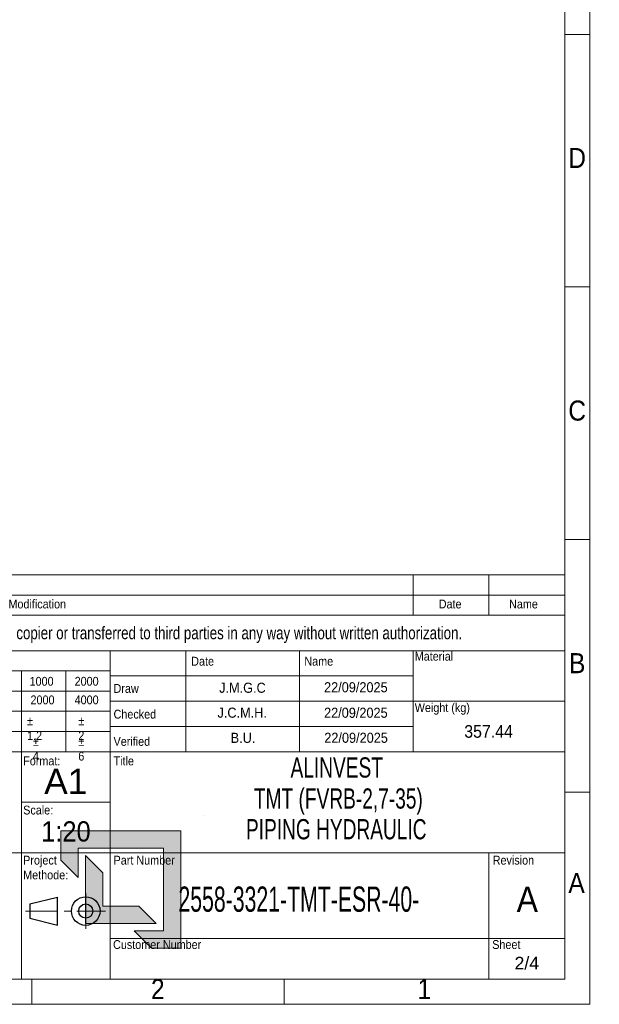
# Paper-space layout 'Hoja2' of a CAD drawing. Header units: millimetres. Extents: x 300 to 16757, y 100 to 11782.
# Tile 15 of 17: x 14462 to 16757, y 100 to 3998. Entities that reach past the tile are written whole.
import ezdxf

# ---------------------------------------------------------------- set-up
doc = ezdxf.new("R2010")
doc.units = ezdxf.units.MM
for name, pattern in [('SLD-Centrada-simple', [10.16, 6.35, -1.27, 1.27, -1.27]), ('SLD-Centrada-trazos-largos', [19.05, 15.24, -1.27, 1.27, -1.27]), ('SLD-Continua', [0])]:
    doc.linetypes.add(name, pattern=pattern)
doc.layers.add('SLD-0', color=179, linetype='SLD-Continua')
doc.styles.add('SLDTEXTSTYLE0', font='ARIAL.TTF')
doc.styles.add('SLDTEXTSTYLE1', font='ARIAL.TTF', dxfattribs={"width": 0.9})
doc.styles.add('SLDTEXTSTYLE2', font='ARIALN.TTF', dxfattribs={"width": 0.825949})
doc.styles.add('SLDTEXTSTYLE3', font='GOTHIC.TTF', dxfattribs={"width": 0.913})
doc.styles.add('SLDTEXTSTYLE4', font='ARIALN.TTF', dxfattribs={"width": 0.917722})
doc.styles.add('SLDTEXTSTYLE5', font='ARIALN.TTF', dxfattribs={"width": 0.734177})

# ---------------------------------------------------------------- blocks, each defined once
blk = doc.blocks.new('Bloque2')
at = {"linetype": 'Continuous', "ltscale": 30}
for points in [[(2080.1, 540.7), (1604.6, 540.7), (1604.6, 424.4), (1673.3, 355.7), (1673.3, 472), (2011.5, 472), (2011.5, 144.4), (1895.2, 144.4), (1963.9, 75.7), (2080.1, 75.7)], [(1771.3, 373.9), (1702.6, 442.6), (1702.6, 173.7), (1982.1, 173.7), (1913.4, 242.4), (1771.3, 242.4)]]:
    blk.add_hatch(color=7, dxfattribs=at).paths.add_polyline_path(points, flags=0)
at = {"color": 7, "linetype": 'SLD-Continua', "lineweight": 18, "ltscale": 30}
for p, q in [((2175, 600), (2175.1, 600)), ((1604.6, 424.4), (1604.6, 540.7)), ((1604.6, 540.7), (2080.1, 540.7)), ((2080.1, 540.7), (2080.1, 75.7)), ((2011.5, 472), (1673.3, 472)), ((1673.3, 472), (1673.3, 355.7)), ((2011.5, 144.4), (2011.5, 472)), ((1702.6, 173.7), (1702.6, 442.6)), ((1702.6, 442.6), (1771.3, 373.9)), ((1673.3, 355.7), (1604.6, 424.4)), ((1771.3, 373.9), (1771.3, 242.4)), ((1771.3, 242.4), (1913.4, 242.4)), ((1913.4, 242.4), (1982.1, 173.7)), ((1982.1, 173.7), (1702.6, 173.7)), ((1963.9, 75.7), (1895.2, 144.4)), ((1895.2, 144.4), (2011.5, 144.4)), ((2080.1, 75.7), (1963.9, 75.7))]:
    blk.add_line(p, q, dxfattribs=at)

psp = doc.layouts.new('Hoja2')

# ---------------------------------------------------------------- linework, layer by layer
at = {"color": 7, "linetype": 'SLD-Continua', "lineweight": 18, "ltscale": 20}
for p, q in [((16720, 11780), (16720, 100)), ((16620, 11680), (16620, 200)), ((16620, 3940), (16720, 3940)), ((16620, 2940), (16720, 2940)), ((16620, 1940), (16720, 1940)), ((13020, 1800), (16620, 1800)), ((16020, 1800), (16020, 1640)), ((16320, 1800), (16320, 1640)), ((16620, 1800), (16620, 200)), ((13020, 1720), (16620, 1720)), ((13020, 1640), (16620, 1640)), ((13020, 1500), (16620, 1500)), ((14820, 1500), (14820, 200)), ((15120, 1500), (15120, 1100)), ((15570, 1500), (15570, 1100)), ((16020, 1500), (16020, 1400)), ((13020, 1420), (14820, 1420)), ((14470, 1100), (14470, 1420)), ((14645, 1100), (14645, 1420)), ((16020, 1400), (14820, 1400)), ((16020, 1400), (16020, 1300)), ((13020, 1340), (14820, 1340)), ((16020, 1300), (14820, 1300)), ((16020, 1300), (16020, 1200)), ((16020, 1300), (16620, 1300)), ((13020, 1260), (14820, 1260)), ((13020, 1180), (14820, 1180)), ((16020, 1200), (14820, 1200)), ((16020, 1200), (16020, 1100)), ((14295, 1100), (14470, 1100)), ((14470, 1100), (14645, 1100)), ((14470, 1100), (14470, 700)), ((14645, 1100), (14820, 1100)), ((14820, 1100), (15120, 1100)), ((15120, 1100), (15570, 1100)), ((15570, 1100), (16020, 1100)), ((16020, 1100), (16620, 1100)), ((16620, 940), (16720, 940)), ((14470, 900), (14820, 900)), ((13020, 700), (14820, 700)), ((14470, 700), (14470, 200)), ((14820, 700), (16620, 700)), ((16320, 700), (16320, 200)), ((14820, 360), (16620, 360)), ((16620, 200), (400, 200)), ((13020, 200), (16620, 200)), ((14510, 200), (14510, 100)), ((15510, 200), (15510, 100)), ((16720, 100), (300, 100))]:
    psp.add_line(p, q, dxfattribs=at)
at = {"color": 7, "linetype": 'SLD-Continua', "lineweight": 25, "ltscale": 20}
for p, q in [((14502.121, 497.848), (14611.819, 524.442)), ((14611.819, 413.793), (14611.819, 524.442)), ((14502.121, 497.848), (14502.121, 440.387)), ((14502.121, 440.387), (14611.819, 413.793))]:
    psp.add_line(p, q, dxfattribs=at)
at = {"color": 7, "linetype": 'SLD-Centrada-trazos-largos', "lineweight": 18, "ltscale": 20}
psp.add_line((14723.893, 540.113), (14723.893, 398.597), dxfattribs=at)
at = {"color": 7, "linetype": 'SLD-Centrada-simple', "lineweight": 18, "ltscale": 20}
psp.add_line((14485.5, 469.117), (14801.774, 469.117), dxfattribs=at)
at = {"color": 7, "linetype": 'SLD-Continua', "lineweight": 25, "ltscale": 20}
for radius in [56.624, 28.018]:
    psp.add_circle((14723.893, 469.117), radius, dxfattribs=at)

# ---------------------------------------------------------------- block references
at = {"color": 7, "linetype": 'Continuous', "ltscale": 20}
psp.add_blockref('Bloque2', (13020.193, 245.959), dxfattribs=at)

# ---------------------------------------------------------------- texts
at = {"color": 7, "linetype": 'Continuous', "lineweight": 0, "ltscale": 20}
for s, insert, char_height, attachment_point, style in [('D', (16669.054, 3490.272), 79.375, 2, 'SLDTEXTSTYLE3'), ('C', (16669.173, 2490.272), 79.375, 2, 'SLDTEXTSTYLE3'), ('Modification', (14531.981, 1702.316), 35, 2, 'SLDTEXTSTYLE3'), ('Date', (16166.412, 1702.316), 35, 2, 'SLDTEXTSTYLE3'), ('Name', (16456.656, 1702.316), 35, 2, 'SLDTEXTSTYLE3'), ('Material', (16026.203, 1495.519), 35, 1, 'SLDTEXTSTYLE3'), ('B', (16669.412, 1490.272), 79.375, 2, 'SLDTEXTSTYLE3'), ('Date', (15141.407, 1475.822), 35, 1, 'SLDTEXTSTYLE3'), ('Name', (15589.311, 1475.822), 35, 1, 'SLDTEXTSTYLE3'), ('1000', (14501.519, 1396.293), 35, 1, 'SLDTEXTSTYLE3'), ('2000', (14679.823, 1396.293), 35, 1, 'SLDTEXTSTYLE3'), ('Draw', (14834.001, 1368.076), 35, 1, 'SLDTEXTSTYLE3'), ('2000', (14505.21, 1322.675), 35, 1, 'SLDTEXTSTYLE3'), ('4000', (14679.823, 1322.675), 35, 1, 'SLDTEXTSTYLE3'), ('Weight (kg)', (16026.203, 1292.056), 35, 1, 'SLDTEXTSTYLE3'), ('Checked', (14834.001, 1266.139), 35, 1, 'SLDTEXTSTYLE3'), ('%%p^J1.2', (14491.795, 1239.569), 35, 1, 'SLDTEXTSTYLE3'), ('%%p^J2', (14694.429, 1239.569), 35, 1, 'SLDTEXTSTYLE3'), ('%%p^J4', (14514.651, 1158.306), 35, 1, 'SLDTEXTSTYLE3'), ('%%p^J6', (14694.429, 1158.306), 35, 1, 'SLDTEXTSTYLE3'), ('Verified', (14834.001, 1158.306), 35, 1, 'SLDTEXTSTYLE3'), ('Format:', (14476.24, 1081.073), 35, 1, 'SLDTEXTSTYLE3'), ('Title', (14834.001, 1081.073), 35, 1, 'SLDTEXTSTYLE3'), ('ALINVEST', (15717.535, 1077.637), 80, 2, 'SLDTEXTSTYLE2'), ('Scale:', (14476.24, 886.544), 35, 1, 'SLDTEXTSTYLE3'), ('Project^JMethode:', (14476.24, 688.082), 35, 1, 'SLDTEXTSTYLE3'), ('Part Number', (14834.001, 688.082), 35, 1, 'SLDTEXTSTYLE3'), ('Revision', (16334.88, 688.082), 35, 1, 'SLDTEXTSTYLE3'), ('A', (16666.794, 620.272), 79.375, 2, 'SLDTEXTSTYLE3'), ('2558-3321-TMT-ESR-40-', (15567.462, 566.37), 100, 2, 'SLDTEXTSTYLE5'), ('Customer Number', (14832.052, 354.071), 35, 1, 'SLDTEXTSTYLE3'), ('Sheet', (16332.932, 354.071), 35, 1, 'SLDTEXTSTYLE3'), ('2', (15009.201, 200.272), 79.375, 2, 'SLDTEXTSTYLE3'), ('1', (16064.201, 200.272), 79.375, 2, 'SLDTEXTSTYLE3')]:
    psp.add_mtext(s, dxfattribs=dict(at, insert=insert, char_height=char_height, attachment_point=attachment_point, style=style))
at = {"layer": 'SLD-0', "color": 7, "ltscale": 20, "attachment_point": 2}
for s, insert, char_height, style in [('This drawing is property of INSERTEC. Must not be copier or transferred to third parties in any way without written authorization.', (14723.937, 1595.347), 50, 'SLDTEXTSTYLE4'), ('J.M.G.C', (15344.184, 1373.259), 40, 'SLDTEXTSTYLE1'), ('22/09/2025', (15793.167, 1375.238), 40, 'SLDTEXTSTYLE1'), ('J.C.M.H.', (15343.172, 1274.582), 40, 'SLDTEXTSTYLE1'), ('22/09/2025', (15793.163, 1274.333), 40, 'SLDTEXTSTYLE1'), ('B.U.', (15346.473, 1174.976), 40, 'SLDTEXTSTYLE1'), ('22/09/2025', (15794.054, 1175.253), 40, 'SLDTEXTSTYLE1'), ('357.44', (16318.444, 1205.349), 50, 'SLDTEXTSTYLE1'), ('A1', (14644.857, 1032.733), 100, 'SLDTEXTSTYLE0'), ('TMT (FVRB-2,7-35)', (15723.883, 954.797), 80, 'SLDTEXTSTYLE2'), ('1:20', (14645.444, 824.509), 80, 'SLDTEXTSTYLE1'), ('PIPING HYDRAULIC', (15715.49, 833.198), 80, 'SLDTEXTSTYLE2'), ('A', (16471.896, 566.093), 100, 'SLDTEXTSTYLE1'), ('2/4', (16469.903, 288.041), 50, 'SLDTEXTSTYLE0')]:
    psp.add_mtext(s, dxfattribs=dict(at, insert=insert, char_height=char_height, style=style))

doc.saveas('drawing.dxf')
